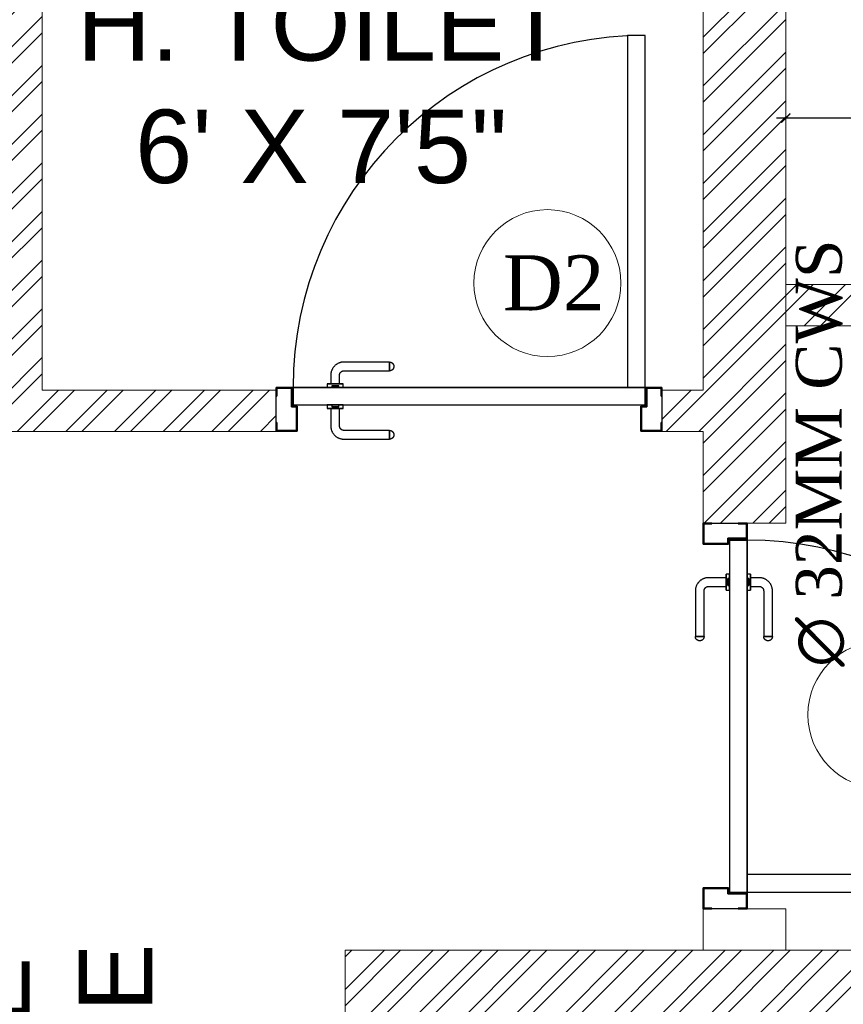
# Model space of a CAD drawing. Header units: inches. Extents: x 119662 to 158499, y 12149 to 20675.
# Tile 88 of 97: x 125240 to 125330, y 19503 to 19611. Entities that reach past the tile are written whole.
import ezdxf

# ---------------------------------------------------------------- set-up
doc = ezdxf.new("R2010")
doc.units = ezdxf.units.IN
doc.header["$MEASUREMENT"] = 0
doc.header["$PDMODE"] = 34
for name, color, linetype, lineweight in [('00-GRIDTEXT', 1, 'Continuous', 13), ('KIT TEXT.', 5, 'Continuous', 5), ('PD_BRICK WALL_115', 134, 'Continuous', 30), ('PD_BRICK WALL_230', 4, 'Continuous', 50), ('PD_DOOR', 42, 'Continuous', 25), ('PD_HATCH', 45, 'Continuous', 9), ('PP-TEXT', 7, 'Continuous', 40)]:
    doc.layers.add(name, color=color, linetype=linetype, lineweight=lineweight)
doc.layers.add('PD_025_TEXT', color=61, linetype='Continuous')
doc.layers.add('PP--DIM', color=7, linetype='Continuous')
doc.styles.add('ISO', font='isocp.shx', dxfattribs={"height": 250})
doc.styles.add('MtX_Times_New_Roman', font='times.ttf')
doc.styles.get("Standard").update_dxf_attribs({"font": 'times.ttf', "height": 4})
doc.styles.add('style1', font='arial.ttf', dxfattribs={"height": 500})
doc.styles.add('TIMES NEW ROMAN', font='times.ttf', dxfattribs={"height": 4})
doc.dimstyles.new('PP-DIM', dxfattribs={"dimtxt": 4, "dimasz": 1, "dimexe": 1, "dimexo": 1, "dimgap": 0.09, "dimtad": 0, "dimdec": 1, "dimzin": 0, "dimdsep": 46, "dimlunit": 4, "dimtxsty": 'TIMES NEW ROMAN', "dimblk": 'ARCHTICK', "dimcen": 0.09, "dimdle": 1, "dimclrd": 256, "dimclre": 256, "dimclrt": 256, "dimadec": 0, "dimazin": 0, "dimtfac": 1, "dimtdec": 4, "dimtofl": 0, "dimtmove": 1, "dimatfit": 3, "dimfxl": 1, "dimtolj": 1, "dimtzin": 0, "dimlwd": -1, "dimlwe": -1, "dimarcsym": 0})
pattern_1 = [(45, (165803.1266, 37468.1404), (-2.65165043, 2.65165043), []), (45, (165804.8943, 37468.1404), (-2.65165043, 2.65165043), [])]

# ---------------------------------------------------------------- blocks, each defined once
blk = doc.blocks.new('A$C6E471120')
at = {"layer": 'KIT TEXT.', "color": 251, "char_height": 60.175, "attachment_point": 7, "style": 'ISO'}
for s, insert, width in [('\\pi325.49;{\\Fromans|c0;\\W0.8;WORK TABLE \\P\\pi370.19;WITH SINK}', (-834.1, -1717.7, 488.6), 1100.284), ('\\pi300.49;{\\Fromans|c0;\\W0.8;WORK TABLE}', (-5344.1, -1932.6, 488.6), 1050.284), ('\\pi300.49;{\\Fromans|c0;\\W0.8;WORK TABLE}', (-5344.1, -2682.9, 488.6), 1050.284), ('\\pi526.07;{\\Fromans|c0;\\W0.8; \\P\\pi263.59;CHEST FREEZER}', (-2320.9, -2768.6, 488.6), 1100.284), ('\\pi526.07;{\\Fromans|c0;\\W0.8; \\P\\pi263.59;CHEST FREEZER}', (-1182.6, -2768.6, 488.6), 1100.284)]:
    blk.add_mtext(s, dxfattribs=dict(at, insert=insert, width=width))
blk = doc.blocks.new('door 1')
at = {"layer": 'PD_DOOR', "color": 8}
for p, q in [((159755.9, 15337.6), (159695.9, 15337.6)), ((159695.9, 15337.6), (159695.9, 15312.6)), ((159695.9, 15312.6), (159695.9, 15337.6)), ((159695.9, 15337.6), (159755.9, 15337.6)), ((159695.9, 15212.6), (159695.9, 15337.6)), ((159697.9, 15312.6), (159697.9, 15335.6)), ((159697.9, 15335.6), (159753.9, 15335.6)), ((159753.9, 15335.6), (159697.9, 15335.6)), ((159697.9, 15335.6), (159697.9, 15312.6)), ((159753.9, 15335.6), (159753.9, 15267.6)), ((159753.9, 15267.6), (159753.9, 15335.6)), ((159755.9, 15265.6), (159755.9, 15337.6)), ((159755.9, 15337.6), (159755.9, 15265.6)), ((160472.9, 15356.5), (160472.9, 15360.1)), ((160472.9, 15360.1), (160472.9, 15356.5)), ((160602.9, 15360.1), (160472.9, 15360.1)), ((160472.9, 15360.1), (160472.9, 15359.7)), ((160472.9, 15335.1), (160472.9, 15360.1)), ((160472.9, 15359.7), (160472.9, 15335.6)), ((160472.9, 15335.1), (160472.9, 15338.8)), ((160472.9, 15338.8), (160472.9, 15335.1)), ((160472.9, 15335.6), (160472.9, 15335.1)), ((160472.9, 15335.1), (160602.9, 15335.1)), ((160795.9, 15337.6), (160735.9, 15337.6)), ((160735.9, 15337.6), (160735.9, 15265.6)), ((160735.9, 15265.6), (160735.9, 15337.6)), ((160735.9, 15337.6), (160795.9, 15337.6)), ((160737.9, 15267.6), (160737.9, 15335.6)), ((160737.9, 15335.6), (160793.9, 15335.6)), ((160793.9, 15335.6), (160737.9, 15335.6)), ((160737.9, 15335.6), (160737.9, 15267.6)), ((160793.9, 15335.6), (160793.9, 15312.6)), ((160793.9, 15312.6), (160793.9, 15335.6)), ((160795.9, 15312.6), (160795.9, 15337.6)), ((160795.9, 15337.6), (160795.9, 15312.6)), ((160795.9, 15337.6), (160795.9, 15212.6)), ((159695.9, 15312.6), (159697.9, 15312.6)), ((159697.9, 15312.6), (159695.9, 15312.6)), ((160615.4, 15322.6), (160615.4, 15272.6)), ((160640.4, 15272.6), (160640.4, 15322.6)), ((160793.9, 15312.6), (160795.9, 15312.6)), ((160795.9, 15312.6), (160793.9, 15312.6)), ((159753.9, 15267.6), (159738.9, 15267.6)), ((159738.9, 15267.6), (159738.9, 15214.6)), ((159738.9, 15214.6), (159738.9, 15267.6)), ((159738.9, 15267.6), (159753.9, 15267.6)), ((159740.9, 15212.6), (159740.9, 15265.6)), ((159740.9, 15265.6), (159755.9, 15265.6)), ((159755.9, 15265.6), (159740.9, 15265.6)), ((159740.9, 15265.6), (159740.9, 15212.6)), ((160747.9, 15262.6), (159743.9, 15262.6)), ((159743.9, 15262.6), (159743.9, 15212.6)), ((160747.9, 15262.6), (159743.9, 15262.6)), ((159743.9, 15262.6), (159743.9, 15212.6)), ((160605.4, 15272.6), (160605.4, 15262.6)), ((160622.1, 15272.6), (160605.4, 15272.6)), ((160605.4, 15272.6), (160622.1, 15272.6)), ((160650.4, 15262.6), (160605.4, 15262.6)), ((160605.4, 15262.6), (160650.4, 15262.6)), ((160640.4, 15272.6), (160615.4, 15272.6)), ((160615.4, 15272.6), (160621.7, 15272.6)), ((160617.9, 15267.6), (160617.9, 15262.6)), ((160637.9, 15267.6), (160617.9, 15267.6)), ((160617.9, 15267.6), (160637.9, 15267.6)), ((160637.9, 15262.6), (160617.9, 15262.6)), ((160617.9, 15262.6), (160637.9, 15262.6)), ((160621.7, 15272.6), (160624.7, 15272.6)), ((160624.7, 15272.6), (160627.9, 15272.6)), ((160627.9, 15272.6), (160631.2, 15272.6)), ((160627.9, 15272.6), (160650.4, 15272.6)), ((160631.2, 15272.6), (160634.2, 15272.6)), ((160650.4, 15272.6), (160633.8, 15272.6)), ((160634.2, 15272.6), (160640.4, 15272.6)), ((160637.9, 15262.6), (160637.9, 15267.6)), ((160650.4, 15262.6), (160650.4, 15272.6)), ((160735.9, 15265.6), (160750.9, 15265.6)), ((160750.9, 15265.6), (160735.9, 15265.6)), ((160752.9, 15267.6), (160737.9, 15267.6)), ((160737.9, 15267.6), (160752.9, 15267.6)), ((160747.9, 15212.6), (160747.9, 15262.6)), ((160747.9, 15262.6), (160747.9, 15212.6)), ((160750.9, 15265.6), (160750.9, 15212.6)), ((160750.9, 15212.6), (160750.9, 15265.6)), ((160752.9, 15214.6), (160752.9, 15267.6)), ((160752.9, 15267.6), (160752.9, 15214.6)), ((159697.9, 15237.6), (159695.9, 15237.6)), ((159695.9, 15237.6), (159695.9, 15212.6)), ((159695.9, 15212.6), (159695.9, 15237.6)), ((159695.9, 15237.6), (159697.9, 15237.6)), ((159697.9, 15214.6), (159697.9, 15237.6)), ((159697.9, 15237.6), (159697.9, 15214.6)), ((160795.9, 15237.6), (160793.9, 15237.6)), ((160793.9, 15237.6), (160793.9, 15214.6)), ((160793.9, 15214.6), (160793.9, 15237.6)), ((160793.9, 15237.6), (160795.9, 15237.6)), ((160795.9, 15212.6), (160795.9, 15237.6)), ((160795.9, 15237.6), (160795.9, 15212.6)), ((159695.9, 15212.6), (159740.9, 15212.6)), ((159740.9, 15212.6), (159695.9, 15212.6)), ((159695.9, 15212.6), (159743.9, 15212.6)), ((159743.9, 15212.6), (159695.9, 15212.6)), ((159738.9, 15214.6), (159697.9, 15214.6)), ((159697.9, 15214.6), (159738.9, 15214.6)), ((159793.9, 15212.6), (159743.9, 15212.6)), ((159743.9, 15212.6), (159743.9, 14208.6)), ((159743.9, 15212.6), (160747.9, 15212.6)), ((159743.9, 15212.6), (159793.9, 15212.6)), ((159743.9, 15212.6), (159793.9, 15212.6)), ((159793.9, 15212.6), (159743.9, 15212.6)), ((159793.9, 14208.6), (159793.9, 15212.6)), ((159793.9, 15212.6), (160747.9, 15212.6)), ((159793.9, 15212.6), (160747.9, 15212.6)), ((160747.9, 15212.6), (159793.9, 15212.6)), ((160605.4, 15212.6), (160605.4, 15202.6)), ((160605.4, 15212.6), (160650.4, 15212.6)), ((160639.2, 15212.6), (160605.4, 15212.6)), ((160605.4, 15202.6), (160650.4, 15202.6)), ((160650.4, 15202.6), (160605.4, 15202.6)), ((160615.4, 15202.6), (160615.4, 15177.6)), ((160615.4, 15202.6), (160640.4, 15202.6)), ((160640.4, 15202.6), (160615.4, 15202.6)), ((160617.9, 15212.6), (160617.9, 15207.6)), ((160617.9, 15212.6), (160637.9, 15212.6)), ((160618.3, 15212.6), (160617.9, 15212.6)), ((160617.9, 15207.6), (160637.9, 15207.6)), ((160637.9, 15207.6), (160617.9, 15207.6)), ((160637.9, 15212.6), (160618.3, 15212.6)), ((160637.9, 15207.6), (160637.9, 15212.6)), ((160650.4, 15212.6), (160639.2, 15212.6)), ((160640.4, 15177.6), (160640.4, 15202.6)), ((160650.4, 15202.6), (160650.4, 15212.6)), ((160747.9, 15212.6), (160795.9, 15212.6)), ((160795.9, 15212.6), (160747.9, 15212.6)), ((160750.9, 15212.6), (160795.9, 15212.6)), ((160795.9, 15212.6), (160750.9, 15212.6)), ((160793.9, 15214.6), (160752.9, 15214.6)), ((160752.9, 15214.6), (160793.9, 15214.6)), ((160472.9, 15165.1), (160472.9, 15161.5)), ((160472.9, 15161.5), (160472.9, 15165.1)), ((160602.9, 15165.1), (160472.9, 15165.1)), ((160472.9, 15165.1), (160472.9, 15164.7)), ((160472.9, 15140.1), (160472.9, 15165.1)), ((160472.9, 15164.7), (160472.9, 15140.6)), ((160472.9, 15143.8), (160472.9, 15140.1)), ((160472.9, 15140.1), (160472.9, 15143.8)), ((160472.9, 15140.6), (160472.9, 15140.1)), ((160472.9, 15140.1), (160602.9, 15140.1)), ((159743.9, 14208.6), (159793.9, 14208.6))]:
    blk.add_line(p, q, dxfattribs=at)
at = {"layer": 'PD_DOOR', "color": 8, "flags": 128}
for points in [[(160460.4, 15347.6), (160460.5, 15348.1), (160460.5, 15348.6), (160460.5, 15349.1), (160460.6, 15349.6), (160460.7, 15350.1), (160460.8, 15350.6), (160460.9, 15351.1), (160461.1, 15351.6), (160461.2, 15352), (160461.4, 15352.5), (160461.6, 15353), (160461.9, 15353.4), (160462.1, 15353.9), (160462.4, 15354.3), (160462.6, 15354.7), (160462.9, 15355.1), (160463.2, 15355.5), (160463.5, 15355.9), (160463.9, 15356.3), (160464.2, 15356.6), (160464.6, 15357), (160465, 15357.3), (160465.4, 15357.6), (160465.8, 15357.9), (160466.2, 15358.2), (160466.6, 15358.4), (160467, 15358.7), (160467.5, 15358.9), (160467.9, 15359.1), (160468.4, 15359.3), (160468.9, 15359.5), (160469.4, 15359.6), (160469.8, 15359.8), (160470.3, 15359.9), (160470.8, 15360), (160471.3, 15360), (160471.8, 15360.1), (160472.3, 15360.1), (160472.8, 15360.1), (160472.9, 15360.1)], [(160472.9, 15335.1), (160472.4, 15335.2), (160471.9, 15335.2), (160471.4, 15335.2), (160470.9, 15335.3), (160470.5, 15335.4), (160470, 15335.5), (160469.5, 15335.6), (160469, 15335.8), (160468.5, 15335.9), (160468.1, 15336.1), (160467.6, 15336.3), (160467.2, 15336.6), (160466.7, 15336.8), (160466.3, 15337.1), (160465.9, 15337.3), (160465.5, 15337.6), (160465.1, 15337.9), (160464.7, 15338.2), (160464.3, 15338.6), (160464, 15338.9), (160463.6, 15339.3), (160463.3, 15339.7), (160463, 15340.1), (160462.7, 15340.5), (160462.4, 15340.9), (160462.2, 15341.3), (160461.9, 15341.8), (160461.7, 15342.2), (160461.5, 15342.7), (160461.3, 15343.1), (160461.1, 15343.6), (160461, 15344.1), (160460.8, 15344.5), (160460.7, 15345), (160460.6, 15345.5), (160460.5, 15346), (160460.5, 15346.5), (160460.5, 15347), (160460.4, 15347.5), (160460.4, 15347.6)], [(160640.4, 15322.6), (160640.4, 15324.1), (160640.3, 15325.6), (160640.2, 15327.1), (160640, 15328.6), (160639.7, 15330.1), (160639.4, 15331.6), (160639, 15333), (160638.5, 15334.4), (160638, 15335.9), (160637.5, 15337.2), (160636.9, 15338.6), (160636.2, 15340), (160635.5, 15341.3), (160634.7, 15342.6), (160633.9, 15343.8), (160633, 15345), (160632.1, 15346.2), (160631.1, 15347.4), (160630.1, 15348.5), (160629.1, 15349.5), (160628, 15350.6), (160626.8, 15351.5), (160625.7, 15352.5), (160624.4, 15353.4), (160623.2, 15354.2), (160621.9, 15355), (160620.6, 15355.7), (160619.3, 15356.4), (160617.9, 15357), (160616.5, 15357.6), (160615.1, 15358.1), (160613.7, 15358.6), (160612.2, 15359), (160610.8, 15359.3), (160609.3, 15359.6), (160607.8, 15359.8), (160606.3, 15360), (160604.8, 15360.1), (160603.3, 15360.1), (160602.9, 15360.1)], [(160602.9, 15335.1), (160603.4, 15335.1), (160603.9, 15335.1), (160604.4, 15335.1), (160604.9, 15335), (160605.4, 15334.9), (160605.9, 15334.8), (160606.4, 15334.7), (160606.9, 15334.5), (160607.3, 15334.3), (160607.8, 15334.2), (160608.3, 15334), (160608.7, 15333.7), (160609.2, 15333.5), (160609.6, 15333.2), (160610, 15333), (160610.4, 15332.7), (160610.8, 15332.4), (160611.2, 15332), (160611.6, 15331.7), (160611.9, 15331.4), (160612.2, 15331), (160612.6, 15330.6), (160612.9, 15330.2), (160613.2, 15329.8), (160613.5, 15329.4), (160613.7, 15329), (160614, 15328.5), (160614.2, 15328.1), (160614.4, 15327.6), (160614.6, 15327.2), (160614.8, 15326.7), (160614.9, 15326.2), (160615.1, 15325.7), (160615.2, 15325.3), (160615.3, 15324.8), (160615.3, 15324.3), (160615.4, 15323.8), (160615.4, 15323.3), (160615.4, 15322.8), (160615.4, 15322.6)], [(160460.4, 15152.6), (160460.5, 15153.1), (160460.5, 15153.6), (160460.5, 15154.1), (160460.6, 15154.6), (160460.7, 15155.1), (160460.8, 15155.6), (160460.9, 15156.1), (160461.1, 15156.6), (160461.2, 15157), (160461.4, 15157.5), (160461.6, 15158), (160461.9, 15158.4), (160462.1, 15158.9), (160462.4, 15159.3), (160462.6, 15159.7), (160462.9, 15160.1), (160463.2, 15160.5), (160463.5, 15160.9), (160463.9, 15161.3), (160464.2, 15161.6), (160464.6, 15162), (160465, 15162.3), (160465.4, 15162.6), (160465.8, 15162.9), (160466.2, 15163.2), (160466.6, 15163.4), (160467, 15163.7), (160467.5, 15163.9), (160467.9, 15164.1), (160468.4, 15164.3), (160468.9, 15164.5), (160469.4, 15164.6), (160469.8, 15164.8), (160470.3, 15164.9), (160470.8, 15165), (160471.3, 15165), (160471.8, 15165.1), (160472.3, 15165.1), (160472.8, 15165.1), (160472.9, 15165.1)], [(160602.9, 15140.1), (160604.4, 15140.2), (160605.9, 15140.3), (160607.4, 15140.4), (160608.9, 15140.6), (160610.4, 15140.9), (160611.9, 15141.2), (160613.3, 15141.6), (160614.7, 15142), (160616.2, 15142.5), (160617.5, 15143.1), (160618.9, 15143.7), (160620.3, 15144.4), (160621.6, 15145.1), (160622.9, 15145.9), (160624.1, 15146.7), (160625.3, 15147.6), (160626.5, 15148.5), (160627.7, 15149.5), (160628.8, 15150.5), (160629.8, 15151.5), (160630.9, 15152.6), (160631.8, 15153.8), (160632.8, 15154.9), (160633.7, 15156.1), (160634.5, 15157.4), (160635.3, 15158.7), (160636, 15160), (160636.7, 15161.3), (160637.3, 15162.7), (160637.9, 15164.1), (160638.4, 15165.5), (160638.9, 15166.9), (160639.3, 15168.3), (160639.6, 15169.8), (160639.9, 15171.3), (160640.1, 15172.8), (160640.3, 15174.2), (160640.4, 15175.7), (160640.4, 15177.2), (160640.4, 15177.6)], [(160615.4, 15177.6), (160615.4, 15177.1), (160615.4, 15176.6), (160615.4, 15176.1), (160615.3, 15175.7), (160615.2, 15175.2), (160615.1, 15174.7), (160615, 15174.2), (160614.8, 15173.7), (160614.6, 15173.2), (160614.5, 15172.8), (160614.3, 15172.3), (160614, 15171.9), (160613.8, 15171.4), (160613.5, 15171), (160613.3, 15170.6), (160613, 15170.2), (160612.7, 15169.8), (160612.3, 15169.4), (160612, 15169), (160611.7, 15168.7), (160611.3, 15168.3), (160610.9, 15168), (160610.5, 15167.7), (160610.1, 15167.4), (160609.7, 15167.1), (160609.3, 15166.9), (160608.8, 15166.6), (160608.4, 15166.4), (160607.9, 15166.2), (160607.5, 15166), (160607, 15165.8), (160606.5, 15165.7), (160606, 15165.5), (160605.6, 15165.4), (160605.1, 15165.3), (160604.6, 15165.3), (160604.1, 15165.2), (160603.6, 15165.2), (160603.1, 15165.1), (160602.9, 15165.1)], [(160472.9, 15140.1), (160472.4, 15140.2), (160471.9, 15140.2), (160471.4, 15140.2), (160470.9, 15140.3), (160470.5, 15140.4), (160470, 15140.5), (160469.5, 15140.6), (160469, 15140.8), (160468.5, 15140.9), (160468.1, 15141.1), (160467.6, 15141.3), (160467.2, 15141.6), (160466.7, 15141.8), (160466.3, 15142.1), (160465.9, 15142.3), (160465.5, 15142.6), (160465.1, 15142.9), (160464.7, 15143.2), (160464.3, 15143.6), (160464, 15143.9), (160463.6, 15144.3), (160463.3, 15144.7), (160463, 15145.1), (160462.7, 15145.5), (160462.4, 15145.9), (160462.2, 15146.3), (160461.9, 15146.8), (160461.7, 15147.2), (160461.5, 15147.7), (160461.3, 15148.1), (160461.1, 15148.6), (160461, 15149.1), (160460.8, 15149.5), (160460.7, 15150), (160460.6, 15150.5), (160460.5, 15151), (160460.5, 15151.5), (160460.5, 15152), (160460.4, 15152.5), (160460.4, 15152.6)]]:
    blk.add_lwpolyline(points, dxfattribs=at)
at = {"layer": 'PD_DOOR', "color": 8}
blk.add_arc((159743.9, 15212.6), 1004, 270, 0, dxfattribs=at)
blk = doc.blocks.new('DOOR1')
at = {"color": 8, "xscale": 0.03818181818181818, "yscale": 0.03818181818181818, "zscale": 0.03818181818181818, "rotation": 90}
blk.add_blockref('door 1', (-2370.94, -8406.75), dxfattribs=at)
blk = doc.blocks.new('FIRST FLOOR')
at = {"layer": 'PD_HATCH', "lineweight": 5}
h = blk.add_hatch(dxfattribs=at)
h.set_pattern_fill('ANSI32', color=251, scale=10)
h.set_pattern_definition([(45, (138679.5072, 18754.504), (-2.65165, 2.65165), []), (45, (138681.275, 18754.504), (-2.65165, 2.65165), [])])
h.paths.add_polyline_path([(138682.66, 18797.25), (138673.66, 18797.25), (138673.66, 18715.75), (138682.66, 18715.75)])
h.paths.add_polyline_path([(139044.16, 18649.75), (138874.66, 18649.75), (138874.66, 18640.75), (139044.16, 18640.75)])
h.paths.add_polyline_path([(139228.66, 18649.75), (139059.16, 18649.75), (139059.16, 18640.75), (139228.66, 18640.75)])
h.paths.add_polyline_path([(138682.66, 19513.75), (138673.66, 19513.75), (138673.66, 19432.25), (138682.66, 19432.25)])
h.paths.add_polyline_path([(138682.66, 19417.25), (138673.66, 19417.25), (138673.66, 19277.25), (138682.66, 19277.25)])
h.paths.add_polyline_path([(138682.66, 19262.25), (138673.66, 19262.25), (138673.66, 19122.25), (138682.66, 19122.25)])
h.paths.add_polyline_path([(138682.66, 19107.25), (138673.66, 19107.25), (138673.66, 18967.25), (138682.66, 18967.25)])
h.paths.add_polyline_path([(138682.66, 18952.25), (138673.66, 18952.25), (138673.66, 18812.25), (138682.66, 18812.25)])
h.paths.add_polyline_path([(139774.66, 19588.75), (139608.16, 19588.75), (139608.16, 19579.75), (139774.66, 19579.75)])
h.paths.add_polyline_path([(139593.16, 19588.75), (139428.16, 19588.75), (139428.16, 19579.75), (139593.16, 19579.75)])
h.paths.add_polyline_path([(139413.16, 19588.75), (139243.66, 19588.75), (139243.66, 19579.75), (139413.16, 19579.75)])
h.paths.add_polyline_path([(139228.66, 19588.75), (139059.16, 19588.75), (139059.16, 19579.75), (139228.66, 19579.75)])
h.paths.add_polyline_path([(138859.66, 19588.75), (138748.66, 19588.75), (138748.66, 19579.75), (138859.66, 19579.75)])
h.paths.add_polyline_path([(138733.66, 19588.75), (138673.66, 19588.75), (138673.66, 19528.75), (138682.66, 19528.75), (138682.66, 19579.75), (138733.66, 19579.75)])
h.paths.add_polyline_path([(138682.66, 18700.75), (138673.66, 18700.75), (138673.66, 18640.75), (138733.66, 18640.75), (138733.66, 18649.75), (138682.66, 18649.75)])
h.paths.add_polyline_path([(138859.66, 18649.75), (138748.66, 18649.75), (138748.66, 18640.75), (138859.66, 18640.75)])
h.paths.add_polyline_path([(139268.41, 18649.75), (139243.66, 18649.75), (139243.66, 18640.75), (139268.41, 18640.75)])
h.paths.add_polyline_path([(139413.16, 18649.75), (139388.41, 18649.75), (139388.41, 18640.75), (139413.16, 18640.75)])
h.paths.add_polyline_path([(139450.66, 18649.75), (139428.16, 18649.75), (139428.16, 18640.75), (139450.66, 18640.75)])
h.paths.add_polyline_path([(139593.16, 18649.75), (139570.66, 18649.75), (139570.66, 18640.75), (139593.16, 18640.75)])
h.paths.add_polyline_path([(139630.66, 18649.75), (139608.16, 18649.75), (139608.16, 18640.75), (139630.66, 18640.75)])
h.paths.add_polyline_path([(139774.66, 18649.75), (139750.66, 18649.75), (139750.66, 18640.75), (139774.66, 18640.75)])
h.paths.add_polyline_path([(139789.66, 18658.75), (139780.66, 18658.75)])
h.paths.add_polyline_path([(139789.66, 18797.25), (139780.66, 18797.25), (139780.66, 18658.75), (139789.66, 18658.75)])
h.paths.add_polyline_path([(139789.66, 18952.25), (139780.66, 18952.25), (139780.66, 18812.25), (139789.66, 18812.25)])
h.paths.add_polyline_path([(139789.66, 19262.25), (139780.66, 19262.25), (139780.66, 18967.25), (139789.66, 18967.25)])
h.paths.add_polyline_path([(139789.66, 19570.75), (139780.66, 19570.75), (139780.66, 19432.25), (139789.66, 19432.25)])
h.paths.add_polyline_path([(139771.66, 19429.25), (139666.66, 19429.25), (139666.66, 19420.25), (139771.66, 19420.25)])
h.paths.add_polyline_path([(139666.66, 19417.25), (139657.66, 19417.25), (139657.66, 19339.25), (139666.66, 19339.25)])
h.paths.add_polyline_path([(139657.66, 19429.25), (139585.66, 19429.25), (139585.66, 19420.25), (139657.66, 19420.25)])
h.paths.add_polyline_path([(139585.66, 19417.25), (139576.66, 19417.25), (139576.66, 19339.25), (139585.66, 19339.25)])
h.paths.add_polyline_path([(139576.66, 19429.25), (139495.66, 19429.25), (139495.66, 19327.25), (139522.66, 19327.25), (139522.66, 19336.25), (139504.66, 19336.25), (139504.66, 19420.25), (139576.66, 19420.25)])
h.paths.add_polyline_path([(139576.66, 19336.25), (139558.66, 19336.25), (139558.66, 19327.25), (139576.66, 19327.25)], flags=17)
h.paths.add_polyline_path([(139603.66, 19336.25), (139585.66, 19336.25), (139585.66, 19327.25), (139603.66, 19327.25)])
h.paths.add_polyline_path([(139657.66, 19336.25), (139639.66, 19336.25), (139639.66, 19327.25), (139657.66, 19327.25)])
h.paths.add_polyline_path([(139666.66, 19327.25), (139657.66, 19327.25), (139657.66, 19264.25), (139666.66, 19264.25)])
h.paths.add_polyline_path([(139789.66, 19278.25), (139780.66, 19278.25), (139780.66, 19277.25), (139789.66, 19277.25)])
h.paths.add_polyline_path([(139789.66, 19417.25), (139780.66, 19417.25), (139780.66, 19398.25), (139789.66, 19398.25)])
h.paths.add_polyline_path([(138911.41, 19579.75), (138911.41, 19588.75), (138874.66, 19588.75), (138874.66, 19579.75)])
h.paths.add_polyline_path([(139007.41, 19588.75), (139007.41, 19579.75), (139044.16, 19579.75), (139044.16, 19588.75)])
h = blk.add_hatch(dxfattribs=at)
h.set_pattern_fill('ANSI32', color=251, scale=10)
h.set_pattern_definition(pattern_1)
h.paths.add_polyline_path([(139264.66, 19579.75), (139258.66, 19579.75), (139258.66, 19543.75), (139264.66, 19543.75)])
h.paths.add_polyline_path([(139264.66, 19543.75), (139258.66, 19543.75), (139258.66, 19507.75), (139264.66, 19507.75)])
h.paths.add_polyline_path([(139258.66, 19507.75), (139258.66, 19471.75), (139264.66, 19471.75), (139264.66, 19507.75)])
h.paths.add_polyline_path([(139264.66, 19471.75), (139258.66, 19471.75), (139258.66, 19435.75), (139264.66, 19435.75)])
h.paths.add_polyline_path([(139264.66, 19435.75), (139258.66, 19435.75), (139258.66, 19399.75), (139264.66, 19399.75)])
h.paths.add_polyline_path([(139264.66, 19399.75), (139258.66, 19399.75), (139258.66, 19363.75), (139264.66, 19363.75)])
h.paths.add_polyline_path([(139543.66, 19579.75), (139534.66, 19579.75), (139534.66, 19490.25), (139530.16, 19490.25), (139530.16, 19485.75), (139534.66, 19485.75), (139534.66, 19475.75), (139543.66, 19475.75)])
h.paths.add_polyline_path([(139462.66, 19579.75), (139458.16, 19579.75), (139458.16, 19490.25), (139453.66, 19490.25), (139453.66, 19485.75), (139488.16, 19485.75), (139488.16, 19490.25), (139462.66, 19490.25)])
h.paths.add_polyline_path([(139458.16, 19561.75), (139455.16, 19561.75), (139455.16, 19557.25), (139458.16, 19557.25)], flags=17)
h.paths.add_polyline_path([(139431.16, 19561.75), (139428.16, 19561.75), (139428.16, 19570.75), (139423.66, 19570.75), (139423.66, 19561.75), (139413.16, 19561.75), (139413.16, 19557.25), (139431.16, 19557.25)])
h.paths.add_polyline_path([(139377.16, 19579.75), (139372.66, 19579.75), (139372.66, 19563.75), (139372.66, 19557.25), (139377.16, 19557.25), (139377.16, 19561.75)])
h.paths.add_polyline_path([(139668.16, 19579.75), (139663.66, 19579.75), (139663.66, 19561.75), (139668.16, 19561.75)])
h = blk.add_hatch(dxfattribs=at)
h.set_pattern_fill('ANSI32', color=251, scale=10)
h.set_pattern_definition(pattern_1)
h.paths.add_polyline_path([(139596.16, 19453.25), (139591.66, 19453.25), (139591.66, 19429.25), (139596.16, 19429.25)])
h.paths.add_polyline_path([(139729.66, 19466.88), (139720.66, 19466.88), (139720.66, 19429.25), (139725.16, 19429.25), (139725.16, 19462.38), (139729.66, 19462.38)])
h.paths.add_polyline_path([(139780.66, 19466.88), (139753.66, 19466.88), (139753.66, 19462.38), (139780.66, 19462.38)])
h.paths.add_polyline_path([(139668.16, 19519.75), (139663.66, 19519.75), (139663.66, 19501.75), (139543.66, 19501.75), (139543.66, 19497.25), (139668.16, 19497.25)])
at = {"layer": 'PD_BRICK WALL_115', "color": 251, "lineweight": 5}
for p, q in [((139462.66, 19490.25), (139462.66, 19579.75)), ((139534.66, 19490.25), (139534.66, 19579.75)), ((139543.66, 19501.75), (139663.66, 19501.75)), ((139543.66, 19497.25), (139668.16, 19497.25)), ((139462.66, 19490.25), (139488.16, 19490.25)), ((139488.16, 19490.25), (139488.16, 19485.75)), ((139530.16, 19490.25), (139534.66, 19490.25)), ((139530.16, 19485.75), (139530.16, 19490.25)), ((139453.66, 19485.75), (139488.16, 19485.75)), ((139530.16, 19485.75), (139534.66, 19485.75)), ((139534.66, 19475.75), (139534.66, 19485.75)), ((139495.66, 19327.25), (139495.66, 19429.25)), ((139576.66, 19429.25), (139495.66, 19429.25))]:
    blk.add_line(p, q, dxfattribs=at)
blk.add_lwpolyline([(139534.66, 19475.75), (139543.66, 19475.75), (139543.66, 19579.75)], dxfattribs=at)
at = {"layer": 'PD_BRICK WALL_230', "color": 251, "lineweight": 5}
for p, q in [((139534.66, 19429.25), (139534.66, 19433.75)), ((139534.66, 19433.75), (139543.66, 19433.75)), ((139543.66, 19429.25), (139543.66, 19433.75))]:
    blk.add_line(p, q, dxfattribs=at)
at = {"layer": 'PD_DOOR', "color": 251, "lineweight": 5}
for centre in [(139517.69, 19501.9), (139554.06, 19454.89)]:
    blk.add_circle(centre, 8, dxfattribs=at)
at = {"layer": '00-GRIDTEXT', "color": 8, "xscale": 0.03937007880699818, "yscale": 0.03937007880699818, "zscale": 0.03937007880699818}
blk.add_blockref('A$C6E471120', (139249.66, 19579.75), dxfattribs=at)
at = {"layer": 'PD_DOOR', "color": 8, "ltscale": 25, "rotation": 90.00000000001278}
blk.add_blockref('DOOR1', (137220.89, 22442.32), dxfattribs=at)
at = {"layer": 'PD_DOOR', "color": 8, "ltscale": 25}
blk.add_blockref('DOOR1', (142491.22, 21743.02), dxfattribs=at)
at = {"layer": 'PD_025_TEXT', "color": 251, "insert": (139453.31, 19338.29), "char_height": 8, "width": 128.4952, "attachment_point": 1, "rotation": 90, "style": 'style1'}
blk.add_mtext('\\pi39.404;7\'4" WIDE\\P\\pi38.269;PASSAGE', dxfattribs=at)
at = {"layer": 'PD_025_TEXT', "color": 251, "insert": (139428.34, 19534.13), "char_height": 8, "width": 128.4952, "attachment_point": 1, "style": 'style1'}
blk.add_mtext('\\pi38.106;H. TOILET\\P\\pi44.447;6\' X 7\'5"', dxfattribs=at)
at = {"layer": 'PD_DOOR', "color": 251, "insert": (139512.83, 19504.93), "char_height": 6, "width": 47.1418, "attachment_point": 1}
blk.add_mtext('D2', dxfattribs=at)
blk = doc.blocks.new('_ArchTick')
at = {"color": 251, "linetype": 'ByBlock', "const_width": 0.15}
blk.add_lwpolyline([(-0.5, -0.5), (0.5, 0.5)], dxfattribs=at)
blk = doc.blocks.new('*D791')
at = {"layer": 'Defpoints', "color": 0, "transparency": 16777216}
for p in [(810, -50.88), (810, -50.88), (825, -50.88)]:
    blk.add_point(p, dxfattribs=at)
at = {"layer": 'PP--DIM', "ltscale": 12, "transparency": 16777216}
for p, q in [((824.01, -44.08), (817.5, -50.88)), ((824.19, -44.08), (824.01, -44.08)), ((810, -49.88), (810, -49.88)), ((825, -49.88), (825, -49.88)), ((826, -50.88), (809, -50.88))]:
    blk.add_line(p, q, dxfattribs=at)
at = {"layer": 'PP--DIM', "transparency": 16777216, "rotation": 180}
blk.add_blockref('_ArchTick', (810, -50.88), dxfattribs=at)
at = {"layer": 'PP--DIM', "transparency": 16777216}
blk.add_blockref('_ArchTick', (825, -50.88), dxfattribs=at)
at = {"layer": 'PP--DIM', "transparency": 16777216, "insert": (829.41, -44.08), "char_height": 4, "attachment_point": 5, "style": 'TIMES NEW ROMAN'}
blk.add_mtext('\\A1;1\'-3"', dxfattribs=at)
blk = doc.blocks.new('zw$A087')
at = {"layer": 'PP-TEXT', "style": 'MtX_Times_New_Roman'}
blk.add_text('∅ 32MM CWS ', height=5, rotation=90, dxfattribs=at).set_placement((816.09, -110.64))
at = {"layer": 'PP--DIM', "ltscale": 12}
dim = blk.add_linear_dim(base=(810, -50.88), p1=(825, -50.88), p2=(810, -50.88), dimstyle='PP-DIM', override={"dimblk": 'ArchTick'}, dxfattribs=at)
dim.commit()
dim.dimension.update_dxf_attribs({"geometry": '*D791', "text_midpoint": (824.28, -44.08), "dimtype": 128})

msp = doc.modelspace()

# ---------------------------------------------------------------- block references
at = {"color": 8}
msp.add_blockref('FIRST FLOOR', (-14220.26, 79.93), dxfattribs=at)

# ---------------------------------------------------------------- next in the draw order: block references
msp.add_blockref('zw$A087', (124513.4, 19650.68))

doc.saveas('drawing.dxf')
